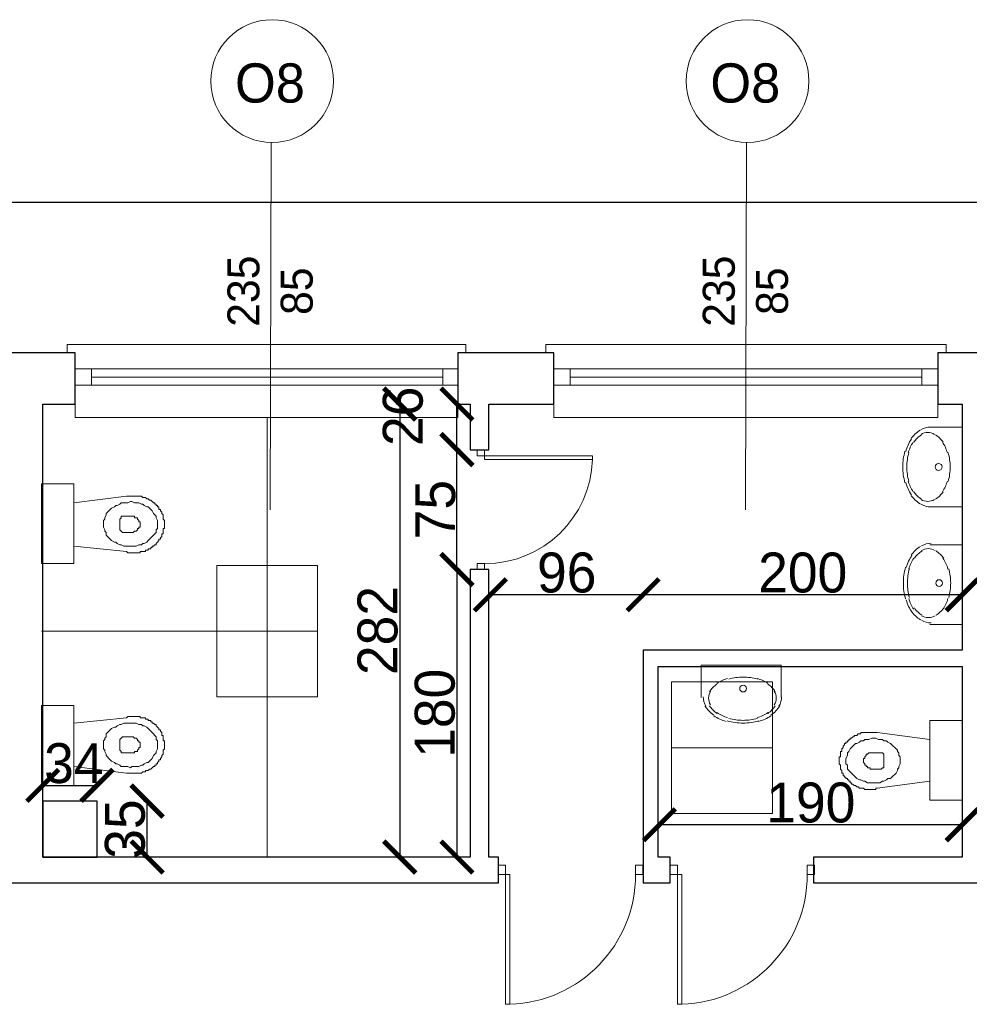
# Model space of a CAD drawing. Header units: centimetres. Extents: x -17621 to 77377, y -18613 to 66.
# Tile 158 of 173: x 50342 to 50936, y -16142 to -15525. Entities that reach past the tile are written whole.
import ezdxf

# ---------------------------------------------------------------- set-up
doc = ezdxf.new("R2010")
doc.units = ezdxf.units.CM
doc.layers.add('0-wymiarowanie rys.CAD', color=5, linetype='Continuous', lineweight=0, true_color=0x0000ff)
for name, color, linetype, lineweight in [('a_drzwi i okna', 2, 'Continuous', 0), ('a_inwentaryzacja', 141, 'Continuous', 0), ('a_wymiarowanie', 211, 'Continuous', 0), ('drzwi', 2, 'Continuous', 0), ('pomieszczenia', 191, 'Continuous', 5)]:
    doc.layers.add(name, color=color, linetype=linetype, lineweight=lineweight)
for name, color, linetype in [('PDF4_A220 ŚCIANY WEWNĘTRZNE', 7, 'Continuous'), ('PDF4_A310 STOLARKA ZEWNĘTRZNA', 7, 'Continuous'), ('PDF4_A720 MEBLE', 7, 'Continuous'), ('PDF4_WIDOKOWA', 7, 'Continuous')]:
    doc.layers.add(name, color=color, linetype=linetype)
doc.styles.add('PDF Century Gothic', font='GOTHIC.TTF')
doc.dimstyles.new('ISO-25', dxfattribs={"dimtxt": 25, "dimasz": 20, "dimexe": 0.6, "dimexo": 0.375, "dimtad": 1, "dimdec": 0, "dimtxsty": 'PDF Century Gothic', "dimblk": 'ARCHTICK', "dimcen": 2.5, "dimadec": 1, "dimazin": 0, "dimtfac": 1, "dimtdec": 0, "dimtmove": 0, "dimatfit": 3, "dimldrblk": 'ARCHTICK', "dimfxl": 2, "dimfxlon": 1, "dimarcsym": 0})

# ---------------------------------------------------------------- blocks, each defined once
blk = doc.blocks.new('_ArchTick')
at = {"color": 0, "linetype": 'ByBlock', "const_width": 0.15}
blk.add_lwpolyline([(-0.5, -0.5), (0.5, 0.5)], dxfattribs=at)
blk = doc.blocks.new('*D39')
at = {"layer": 'a_wymiarowanie', "color": 0, "lineweight": -2, "transparency": 16777216}
for p, q in [((50617.46, -15794.5), (50614.86, -15794.5)), ((50615.46, -15869.65), (50615.46, -15794.5)), ((50617.46, -15869.65), (50614.86, -15869.65))]:
    blk.add_line(p, q, dxfattribs=at)
at = {"layer": 'Defpoints', "color": 0, "transparency": 16777216}
for p in [(50615.46, -15794.5), (50624.5, -15794.5), (50624.5, -15869.65)]:
    blk.add_point(p, dxfattribs=at)
at = {"layer": 'a_wymiarowanie', "color": 0, "lineweight": -2, "transparency": 16777216, "xscale": 20, "yscale": 20, "zscale": 20}
for p, rotation in [((50615.46, -15794.5), 90), ((50615.46, -15869.65), 270)]:
    blk.add_blockref('_ArchTick', p, dxfattribs=dict(at, rotation=rotation))
at = {"layer": 'a_wymiarowanie', "color": 0, "lineweight": 0, "transparency": 16777216, "insert": (50602.02, -15832.08), "char_height": 25, "attachment_point": 5, "rotation": 90, "style": 'PDF Century Gothic'}
blk.add_mtext('75', dxfattribs=at)
blk = doc.blocks.new('*D40')
at = {"layer": 'a_wymiarowanie', "color": 0, "lineweight": -2, "transparency": 16777216}
for p, q in [((50617.46, -15766.02), (50614.86, -15766.02)), ((50615.46, -15794.5), (50615.46, -15766.02)), ((50617.46, -15794.5), (50614.86, -15794.5))]:
    blk.add_line(p, q, dxfattribs=at)
at = {"layer": 'Defpoints', "color": 0, "transparency": 16777216}
for p in [(50615.46, -15766.02), (50624.5, -15766.02), (50624.5, -15794.5)]:
    blk.add_point(p, dxfattribs=at)
at = {"layer": 'a_wymiarowanie', "color": 0, "lineweight": -2, "transparency": 16777216, "xscale": 20, "yscale": 20, "zscale": 20}
for p, rotation in [((50615.46, -15766.02), 90), ((50615.46, -15794.5), 270)]:
    blk.add_blockref('_ArchTick', p, dxfattribs=dict(at, rotation=rotation))
at = {"layer": 'a_wymiarowanie', "color": 0, "lineweight": 0, "transparency": 16777216, "insert": (50581.71, -15773.64), "char_height": 25, "attachment_point": 5, "rotation": 90, "style": 'PDF Century Gothic'}
blk.add_mtext('26', dxfattribs=at)
blk = doc.blocks.new('*D41')
at = {"layer": 'a_wymiarowanie', "color": 0, "lineweight": -2, "transparency": 16777216}
for p, q in [((50577.63, -15766.02), (50580.23, -15766.02)), ((50579.63, -15766.02), (50579.63, -16049.65)), ((50577.63, -16049.65), (50580.23, -16049.65))]:
    blk.add_line(p, q, dxfattribs=at)
at = {"layer": 'Defpoints', "color": 0, "transparency": 16777216}
for p in [(50356.11, -15766.02), (50356.11, -16049.65), (50579.63, -16049.65)]:
    blk.add_point(p, dxfattribs=at)
at = {"layer": 'a_wymiarowanie', "color": 0, "lineweight": -2, "transparency": 16777216, "xscale": 20, "yscale": 20, "zscale": 20}
for p, rotation in [((50579.63, -15766.02), 90), ((50579.63, -16049.65), 270)]:
    blk.add_blockref('_ArchTick', p, dxfattribs=dict(at, rotation=rotation))
at = {"layer": 'a_wymiarowanie', "color": 0, "lineweight": 0, "transparency": 16777216, "insert": (50565.88, -15907.84), "char_height": 25, "attachment_point": 5, "rotation": 90, "style": 'PDF Century Gothic'}
blk.add_mtext('282', dxfattribs=at)
blk = doc.blocks.new('*D42')
at = {"layer": 'a_wymiarowanie', "color": 0, "lineweight": -2, "transparency": 16777216}
for p, q in [((50742.18, -16031.44), (50742.18, -16028.84)), ((50931.84, -16029.44), (50742.18, -16029.44)), ((50931.84, -16031.44), (50931.84, -16028.84))]:
    blk.add_line(p, q, dxfattribs=at)
at = {"layer": 'Defpoints', "color": 0, "transparency": 16777216}
for p in [(50742.18, -16029.44), (50742.18, -16049.65), (50931.84, -16049.65)]:
    blk.add_point(p, dxfattribs=at)
at = {"layer": 'a_wymiarowanie', "color": 0, "lineweight": -2, "transparency": 16777216, "xscale": 20, "yscale": 20, "zscale": 20, "rotation": 180}
blk.add_blockref('_ArchTick', (50742.18, -16029.44), dxfattribs=at)
at = {"layer": 'a_wymiarowanie', "color": 0, "lineweight": -2, "transparency": 16777216, "xscale": 20, "yscale": 20, "zscale": 20}
blk.add_blockref('_ArchTick', (50931.84, -16029.44), dxfattribs=at)
at = {"layer": 'a_wymiarowanie', "color": 0, "lineweight": 0, "transparency": 16777216, "insert": (50837.01, -16015.69), "char_height": 25, "attachment_point": 5, "style": 'PDF Century Gothic'}
blk.add_mtext('190', dxfattribs=at)
blk = doc.blocks.new('*D43')
at = {"layer": 'a_wymiarowanie', "color": 0, "lineweight": -2, "transparency": 16777216}
for p, q in [((50732.02, -15887.41), (50732.02, -15884.81)), ((50931.84, -15885.41), (50732.02, -15885.41)), ((50931.84, -15887.41), (50931.84, -15884.81))]:
    blk.add_line(p, q, dxfattribs=at)
at = {"layer": 'Defpoints', "color": 0, "transparency": 16777216}
for p in [(50732.02, -15885.41), (50732.02, -15920.11), (50931.84, -15920.11)]:
    blk.add_point(p, dxfattribs=at)
at = {"layer": 'a_wymiarowanie', "color": 0, "lineweight": -2, "transparency": 16777216, "xscale": 20, "yscale": 20, "zscale": 20, "rotation": 180}
blk.add_blockref('_ArchTick', (50732.02, -15885.41), dxfattribs=at)
at = {"layer": 'a_wymiarowanie', "color": 0, "lineweight": -2, "transparency": 16777216, "xscale": 20, "yscale": 20, "zscale": 20}
blk.add_blockref('_ArchTick', (50931.84, -15885.41), dxfattribs=at)
at = {"layer": 'a_wymiarowanie', "color": 0, "lineweight": 0, "transparency": 16777216, "insert": (50831.93, -15871.66), "char_height": 25, "attachment_point": 5, "style": 'PDF Century Gothic'}
blk.add_mtext('200', dxfattribs=at)
blk = doc.blocks.new('*D44')
at = {"layer": 'a_wymiarowanie', "color": 0, "lineweight": -2, "transparency": 16777216}
for p, q in [((50636.35, -15885.41), (50636.35, -15884.81)), ((50732.02, -15885.41), (50636.35, -15885.41)), ((50732.02, -15887.41), (50732.02, -15884.81))]:
    blk.add_line(p, q, dxfattribs=at)
at = {"layer": 'Defpoints', "color": 0, "transparency": 16777216}
for p in [(50636.35, -15885.41), (50636.35, -15885.41), (50732.02, -15920.11)]:
    blk.add_point(p, dxfattribs=at)
at = {"layer": 'a_wymiarowanie', "color": 0, "lineweight": -2, "transparency": 16777216, "xscale": 20, "yscale": 20, "zscale": 20, "rotation": 180}
blk.add_blockref('_ArchTick', (50636.35, -15885.41), dxfattribs=at)
at = {"layer": 'a_wymiarowanie', "color": 0, "lineweight": -2, "transparency": 16777216, "xscale": 20, "yscale": 20, "zscale": 20}
blk.add_blockref('_ArchTick', (50732.02, -15885.41), dxfattribs=at)
at = {"layer": 'a_wymiarowanie', "color": 0, "lineweight": 0, "transparency": 16777216, "insert": (50684.19, -15871.66), "char_height": 25, "attachment_point": 5, "style": 'PDF Century Gothic'}
blk.add_mtext('96', dxfattribs=at)
blk = doc.blocks.new('*D312')
at = {"layer": 'a_wymiarowanie', "color": 0, "lineweight": -2, "transparency": 16777216}
for p, q in [((50615.46, -15869.65), (50616.06, -15869.65)), ((50615.46, -15869.65), (50615.46, -16049.65)), ((50615.46, -16049.65), (50616.06, -16049.65))]:
    blk.add_line(p, q, dxfattribs=at)
at = {"layer": 'Defpoints', "color": 0, "transparency": 16777216}
for p in [(50615.46, -15869.65), (50615.46, -16049.65), (50615.46, -16049.65)]:
    blk.add_point(p, dxfattribs=at)
at = {"layer": 'a_wymiarowanie', "color": 0, "lineweight": -2, "transparency": 16777216, "xscale": 20, "yscale": 20, "zscale": 20}
for p, rotation in [((50615.46, -15869.65), 90), ((50615.46, -16049.65), 270)]:
    blk.add_blockref('_ArchTick', p, dxfattribs=dict(at, rotation=rotation))
at = {"layer": 'a_wymiarowanie', "color": 0, "lineweight": 0, "transparency": 16777216, "insert": (50601.71, -15959.65), "char_height": 25, "attachment_point": 5, "rotation": 90, "style": 'PDF Century Gothic'}
blk.add_mtext('180', dxfattribs=at)
blk = doc.blocks.new('*D313')
at = {"layer": 'a_wymiarowanie', "color": 0, "lineweight": -2, "transparency": 16777216}
for p, q in [((50356.11, -16006.78), (50356.11, -16004.18)), ((50356.11, -16004.78), (50390.11, -16004.78)), ((50390.11, -16006.78), (50390.11, -16004.18))]:
    blk.add_line(p, q, dxfattribs=at)
at = {"layer": 'Defpoints', "color": 0, "transparency": 16777216}
for p in [(50390.11, -16004.78), (50356.11, -16014.65), (50390.11, -16014.65)]:
    blk.add_point(p, dxfattribs=at)
at = {"layer": 'a_wymiarowanie', "color": 0, "lineweight": -2, "transparency": 16777216, "xscale": 20, "yscale": 20, "zscale": 20, "rotation": 180}
blk.add_blockref('_ArchTick', (50356.11, -16004.78), dxfattribs=at)
at = {"layer": 'a_wymiarowanie', "color": 0, "lineweight": -2, "transparency": 16777216, "xscale": 20, "yscale": 20, "zscale": 20}
blk.add_blockref('_ArchTick', (50390.11, -16004.78), dxfattribs=at)
at = {"layer": 'a_wymiarowanie', "color": 0, "lineweight": 0, "transparency": 16777216, "insert": (50375.58, -15991.03), "char_height": 25, "attachment_point": 5, "style": 'PDF Century Gothic'}
blk.add_mtext('34', dxfattribs=at)
blk = doc.blocks.new('*D314')
at = {"layer": 'a_wymiarowanie', "color": 0, "lineweight": -2, "transparency": 16777216}
for p, q in [((50419.47, -16014.65), (50422.07, -16014.65)), ((50421.47, -16049.65), (50421.47, -16014.65)), ((50419.47, -16049.65), (50422.07, -16049.65))]:
    blk.add_line(p, q, dxfattribs=at)
at = {"layer": 'Defpoints', "color": 0, "transparency": 16777216}
for p in [(50390.11, -16014.65), (50421.47, -16014.65), (50390.11, -16049.65)]:
    blk.add_point(p, dxfattribs=at)
at = {"layer": 'a_wymiarowanie', "color": 0, "lineweight": -2, "transparency": 16777216, "xscale": 20, "yscale": 20, "zscale": 20}
for p, rotation in [((50421.47, -16014.65), 90), ((50421.47, -16049.65), 270)]:
    blk.add_blockref('_ArchTick', p, dxfattribs=dict(at, rotation=rotation))
at = {"layer": 'a_wymiarowanie', "color": 0, "lineweight": 0, "transparency": 16777216, "insert": (50407.72, -16032.15), "char_height": 25, "attachment_point": 5, "rotation": 90, "style": 'PDF Century Gothic'}
blk.add_mtext('35', dxfattribs=at)
blk = doc.blocks.new('*D1111')
at = {"layer": '0-wymiarowanie rys.CAD', "color": 0, "linetype": 'Continuous', "lineweight": -2, "transparency": 16777216}
for p, q in [((47621.39, -15641.7), (47621.39, -15639.1)), ((52464.29, -15639.7), (47621.39, -15639.7)), ((52464.29, -15641.7), (52464.29, -15639.1))]:
    blk.add_line(p, q, dxfattribs=at)
at = {"layer": 'Defpoints', "color": 0, "linetype": 'Continuous', "transparency": 16777216}
for p in [(47621.39, -15639.7), (47621.39, -15733.85), (52464.29, -15733.85)]:
    blk.add_point(p, dxfattribs=at)
at = {"layer": '0-wymiarowanie rys.CAD', "color": 0, "linetype": 'Continuous', "lineweight": -2, "transparency": 16777216, "xscale": 20, "yscale": 20, "zscale": 20, "rotation": 180}
blk.add_blockref('_ArchTick', (47621.39, -15639.7), dxfattribs=at)
at = {"layer": '0-wymiarowanie rys.CAD', "color": 0, "linetype": 'Continuous', "lineweight": -2, "transparency": 16777216, "xscale": 20, "yscale": 20, "zscale": 20}
blk.add_blockref('_ArchTick', (52464.29, -15639.7), dxfattribs=at)
at = {"layer": '0-wymiarowanie rys.CAD', "color": 0, "linetype": 'Continuous', "transparency": 16777216, "insert": (50042.84, -15625.95), "char_height": 25, "attachment_point": 5, "style": 'PDF Century Gothic'}
blk.add_mtext('4843', dxfattribs=at)

msp = doc.modelspace()

# ---------------------------------------------------------------- linework, layer by layer
at = {"layer": 'a_drzwi i okna'}
for p, q in [((50499.09, -15602.16), (50498.51, -15832.33)), ((50796.69, -15602.16), (50796.11, -15832.33))]:
    msp.add_line(p, q, dxfattribs=at)
for centre in [(50499.79, -15563.73), (50797.39, -15563.73)]:
    msp.add_circle(centre, 38.43, dxfattribs=at)
at = {"layer": 'a_inwentaryzacja', "lineweight": 25}
for points in [[(50641.43, -16049.65), (50635.5, -16049.65), (50635.5, -15869.65), (50623.65, -15869.65), (50623.65, -16049.65), (50356.11, -16049.65), (50356.11, -15766.02), (50376.43, -15766.02), (50376.43, -15733.85), (50316.31, -15733.85), (50316.31, -15766.02), (50329.01, -15766.02), (50329.01, -16049.65), (49953.1, -16049.65), (49953.1, -16065.74), (50641.43, -16065.74)], [(50635.5, -15794.61), (50635.5, -15766.02), (50676.14, -15766.02), (50676.14, -15733.85), (50616.03, -15733.85), (50616.03, -15766.02), (50623.65, -15766.02), (50623.65, -15794.61)], [(50356.11, -16049.65), (50390.11, -16049.65), (50390.11, -16014.65), (50356.11, -16014.65)]]:
    msp.add_lwpolyline(points, close=True, dxfattribs=at)
msp.add_lwpolyline([(50976.71, -15733.85), (50916.6, -15733.85), (50916.6, -15766.02), (50931.84, -15766.02), (50931.84, -15920.11), (50732.02, -15920.11), (50732.02, -16049.65), (50732.02, -16065.74), (50748.96, -16065.74), (50748.96, -16049.65), (50741.34, -16049.65), (50741.34, -15930.27), (50931.84, -15930.27), (50931.84, -16049.65), (50838.7, -16049.65), (50838.7, -16065.74), (51052.06, -16065.74)], dxfattribs=at)
at = {"layer": 'drzwi'}
for points in [[(50632.8, -15798.37), (50632.8, -15794.61), (50628.04, -15794.61), (50628.04, -15798.37), (50632.8, -15798.37), (50632.8, -15800.62), (50700.3, -15800.62), (50700.34, -15798.37), (50632.8, -15798.37)], [(50645.95, -16060.56), (50641.43, -16060.56), (50641.43, -16054.83), (50645.95, -16054.83), (50645.95, -16060.56), (50648.66, -16060.56), (50648.66, -16141.84), (50645.95, -16141.88), (50645.95, -16060.56)], [(50753.48, -16060.56), (50748.96, -16060.56), (50748.96, -16054.83), (50753.48, -16054.83), (50753.48, -16060.56), (50756.19, -16060.56), (50756.19, -16141.84), (50753.48, -16141.88), (50753.48, -16060.56)]]:
    msp.add_lwpolyline(points, dxfattribs=at)
for points in [[(50632.8, -15865.9), (50632.8, -15869.65), (50628.04, -15869.65), (50628.04, -15865.9)], [(50727.27, -16060.56), (50731.79, -16060.56), (50731.79, -16054.83), (50727.27, -16054.83)], [(50834.8, -16060.56), (50839.31, -16060.56), (50839.31, -16054.83), (50834.8, -16054.83)]]:
    msp.add_lwpolyline(points, close=True, dxfattribs=at)
for centre, radius, start, end in [((50632.93, -15798.46), 67.45, 269.89445, 358.1637), ((50646.06, -16060.71), 81.21, 271.8363, 0.10555), ((50753.58, -16060.71), 81.21, 271.8363, 0.10555)]:
    msp.add_arc(centre, radius, start, end, dxfattribs=at)
at = {"layer": 'PDF4_A220 ŚCIANY WEWNĘTRZNE', "lineweight": 25}
msp.add_lwpolyline([(50931.84, -15930.27), (50931.84, -16049.65), (50838.7, -16049.65)], dxfattribs=at)
at = {"layer": 'PDF4_A310 STOLARKA ZEWNĘTRZNA', "lineweight": 5}
for points in [[(50616.03, -15774.49), (50616.03, -15733.85), (50621.11, -15733.85), (50621.11, -15728.77), (50376.43, -15728.77), (50371.35, -15728.77), (50371.35, -15733.85), (50376.43, -15733.85), (50376.43, -15774.49)], [(50916.6, -15774.49), (50916.6, -15733.85), (50921.68, -15733.85), (50921.68, -15728.77), (50676.14, -15728.77), (50671.06, -15728.77), (50671.06, -15733.85), (50676.14, -15733.85), (50676.14, -15774.49)], [(50616.03, -15754.17), (50606.72, -15754.17), (50386.59, -15754.17), (50376.43, -15754.17), (50376.43, -15744.01), (50386.59, -15744.01), (50606.72, -15744.01), (50616.03, -15744.01)], [(50916.6, -15754.17), (50906.44, -15754.17), (50686.3, -15754.17), (50676.14, -15754.17), (50676.14, -15744.01), (50686.3, -15744.01), (50906.44, -15744.01), (50916.6, -15744.01)]]:
    msp.add_lwpolyline(points, close=True, dxfattribs=at)
for points in [[(50386.59, -15744.01), (50386.59, -15754.17)], [(50606.72, -15744.01), (50606.72, -15754.17)], [(50686.3, -15744.01), (50686.3, -15754.17)], [(50906.44, -15744.01), (50906.44, -15754.17)], [(50606.72, -15749.09), (50386.59, -15749.09)], [(50906.44, -15749.09), (50686.3, -15749.09)]]:
    msp.add_lwpolyline(points, dxfattribs=at)
at = {"layer": 'PDF4_A720 MEBLE', "lineweight": 0}
for points in [[(50914.45, -15784.99, 0.138476), (50910.25, -15783.8, 0.138476), (50906.04, -15784.99)], [(50895.94, -15795.47, 0.068273), (50894.58, -15805.39, 0.068273), (50895.94, -15815.31)], [(50898.36, -15796.39, 0.068238), (50897.12, -15805.39, 0.068238), (50898.36, -15814.4)], [(50922.98, -15814.4, 0.06826), (50924.22, -15805.39, 0.068238), (50922.98, -15796.39)], [(50906.04, -15825.79, 0.138476), (50910.25, -15826.98, 0.138476), (50914.45, -15825.79)], [(50914.79, -15857.72, 0.138479), (50910.59, -15856.53, 0.138478), (50906.38, -15857.72)], [(50896.29, -15868.21, 0.068248), (50894.93, -15878.12, 0.068273), (50896.29, -15888.04)], [(50898.7, -15869.12, 0.068248), (50897.47, -15878.12, 0.068272), (50898.7, -15887.13)], [(50923.32, -15887.13, 0.068272), (50924.56, -15878.12, 0.068272), (50923.32, -15869.12)], [(50906.38, -15898.53, 0.138478), (50910.59, -15899.71, 0.138478), (50914.79, -15898.53)], [(50803.6, -15938.21, 0.068272), (50794.59, -15936.97, 0.068272), (50785.58, -15938.21)], [(50774.19, -15945.89, 0.138479), (50773, -15950.09, 0.138478), (50774.19, -15954.3)], [(50814.15, -15954.3, 0.138478), (50815.33, -15950.09, 0.138478), (50814.15, -15945.89)], [(50785.59, -15962.83, 0.068248), (50794.59, -15964.06, 0.068272), (50803.6, -15962.83)], [(50784.68, -15964.4, 0.068248), (50794.59, -15965.75, 0.068273), (50804.51, -15964.39)]]:
    msp.add_lwpolyline(points, format="xyb", dxfattribs=at)
for points in [[(50911.52, -15830.37), (50931.84, -15830.37), (50931.84, -15780.42), (50911.52, -15780.42)], [(50911.52, -15854.08), (50931.84, -15854.08), (50931.84, -15904.03), (50911.52, -15904.03)], [(50768.43, -15949.75), (50768.43, -15929.43), (50818.38, -15929.43), (50818.38, -15949.75)]]:
    msp.add_lwpolyline(points, dxfattribs=at)
for points in [[(50375.58, -15865.93), (50375.58, -15815.98), (50355.26, -15815.98), (50355.26, -15865.93)], [(50375.58, -15827.83), (50408.6, -15823.6), (50409.45, -15823.6), (50410.29, -15823.6), (50411.14, -15823.6), (50411.99, -15823.6), (50412.83, -15823.6), (50413.68, -15823.6), (50414.53, -15823.6), (50415.37, -15823.6), (50416.22, -15823.6), (50417.07, -15823.6), (50417.91, -15823.6), (50418.76, -15824.44), (50419.61, -15824.44), (50420.45, -15824.44), (50421.3, -15825.29), (50422.15, -15825.29), (50422.99, -15826.14), (50423.84, -15826.14), (50424.69, -15826.98), (50425.53, -15827.83), (50426.38, -15827.83), (50426.38, -15828.68), (50427.23, -15828.68), (50427.23, -15829.52), (50428.07, -15829.52), (50428.07, -15830.37), (50428.92, -15830.37), (50428.92, -15831.22), (50428.92, -15832.06), (50429.77, -15832.06), (50429.77, -15832.91), (50430.61, -15833.76), (50430.61, -15834.6), (50431.46, -15835.45), (50431.46, -15836.3), (50431.46, -15837.14), (50431.46, -15837.99), (50432.31, -15838.84), (50432.31, -15839.68), (50432.31, -15840.53), (50432.31, -15841.38), (50432.31, -15842.22), (50432.31, -15843.07), (50432.31, -15843.92), (50431.46, -15843.92), (50431.46, -15844.76), (50431.46, -15845.61), (50431.46, -15846.46), (50431.46, -15847.3), (50430.61, -15847.3), (50430.61, -15848.15), (50430.61, -15849), (50429.77, -15849.84), (50429.77, -15850.69), (50428.92, -15850.69), (50428.92, -15851.54), (50428.07, -15852.38), (50427.23, -15853.23), (50427.23, -15854.08), (50426.38, -15854.08), (50425.53, -15854.92), (50424.69, -15854.92), (50424.69, -15855.77), (50423.84, -15855.77), (50423.84, -15856.62), (50422.99, -15856.62), (50422.15, -15856.62), (50422.15, -15857.46), (50421.3, -15857.46), (50420.45, -15857.46), (50420.45, -15858.31), (50419.61, -15858.31), (50418.76, -15858.31), (50417.91, -15858.31), (50417.07, -15858.31), (50417.07, -15859.16), (50416.22, -15859.16), (50415.37, -15859.16), (50414.53, -15859.16), (50413.68, -15859.16), (50412.83, -15859.16), (50411.99, -15859.16), (50411.14, -15859.16), (50410.29, -15859.16), (50409.45, -15859.16), (50408.6, -15858.31), (50375.58, -15854.92)], [(50394.21, -15841.38), (50394.21, -15842.22), (50394.21, -15843.07), (50395.05, -15844.76), (50395.05, -15845.61), (50395.9, -15846.46), (50395.9, -15848.15), (50396.75, -15849), (50397.59, -15849.84), (50398.44, -15850.69), (50399.29, -15851.54), (50400.98, -15852.38), (50401.83, -15852.38), (50402.67, -15853.23), (50404.37, -15854.08), (50405.21, -15854.08), (50406.91, -15854.92), (50407.75, -15854.92), (50409.45, -15854.92), (50411.14, -15854.92), (50411.99, -15854.92), (50413.68, -15854.92), (50414.53, -15854.92), (50416.22, -15854.08), (50417.91, -15854.08), (50418.76, -15853.23), (50419.61, -15853.23), (50421.3, -15852.38), (50422.15, -15851.54), (50422.99, -15850.69), (50423.84, -15849.84), (50424.69, -15849), (50425.53, -15848.15), (50426.38, -15847.3), (50427.23, -15846.46), (50427.23, -15844.76), (50428.07, -15843.92), (50428.07, -15843.07), (50428.07, -15841.38), (50428.07, -15840.53), (50428.07, -15839.68), (50428.07, -15838.84), (50427.23, -15837.14), (50427.23, -15836.3), (50426.38, -15835.45), (50425.53, -15834.6), (50424.69, -15832.91), (50423.84, -15832.06), (50422.99, -15831.22), (50422.15, -15830.37), (50421.3, -15830.37), (50419.61, -15829.52), (50418.76, -15828.68), (50417.91, -15828.68), (50416.22, -15827.83), (50414.53, -15827.83), (50413.68, -15827.83), (50411.99, -15826.98), (50411.14, -15826.98), (50409.45, -15827.83), (50407.75, -15827.83), (50406.91, -15827.83), (50405.21, -15827.83), (50404.37, -15828.68), (50402.67, -15829.52), (50401.83, -15829.52), (50400.98, -15830.37), (50399.29, -15831.22), (50398.44, -15832.06), (50397.59, -15832.91), (50396.75, -15833.76), (50395.9, -15834.6), (50395.9, -15835.45), (50395.05, -15837.14), (50395.05, -15837.99), (50394.21, -15838.84), (50394.21, -15840.53)], [(50404.37, -15841.38), (50404.37, -15843.92), (50404.37, -15844.76), (50405.21, -15845.61), (50406.06, -15846.46), (50406.91, -15846.46), (50411.99, -15846.46), (50412.83, -15846.46), (50413.68, -15845.61), (50414.53, -15845.61), (50415.37, -15844.76), (50415.37, -15843.92), (50416.22, -15843.92), (50416.22, -15843.07), (50417.07, -15843.07), (50417.07, -15842.22), (50417.07, -15841.38), (50417.07, -15840.53), (50417.07, -15839.68), (50416.22, -15839.68), (50416.22, -15838.84), (50415.37, -15837.99), (50415.37, -15837.14), (50414.53, -15837.14), (50413.68, -15837.14), (50413.68, -15836.3), (50412.83, -15836.3), (50411.99, -15836.3), (50406.91, -15836.3), (50406.06, -15836.3), (50405.21, -15836.3), (50405.21, -15837.14), (50404.37, -15837.99)], [(50375.58, -15954.83), (50375.58, -16004.78), (50355.26, -16004.78), (50355.26, -15954.83)], [(50375.58, -15992.93), (50408.6, -15997.16), (50409.45, -15997.16), (50410.29, -15997.16), (50411.14, -15997.16), (50411.99, -15997.16), (50412.83, -15997.16), (50413.68, -15997.16), (50414.53, -15997.16), (50415.37, -15997.16), (50416.22, -15997.16), (50417.07, -15997.16), (50417.91, -15997.16), (50418.76, -15996.31), (50419.61, -15996.31), (50420.45, -15996.31), (50420.45, -15995.47), (50421.3, -15995.47), (50422.15, -15995.47), (50422.99, -15994.62), (50423.84, -15994.62), (50424.69, -15993.77), (50425.53, -15992.93), (50426.38, -15992.93), (50426.38, -15992.08), (50427.23, -15992.08), (50427.23, -15991.23), (50428.07, -15991.23), (50428.07, -15990.39), (50428.92, -15989.54), (50428.92, -15988.69), (50429.77, -15988.69), (50429.77, -15987.85), (50430.61, -15987), (50430.61, -15986.15), (50431.46, -15985.31), (50431.46, -15984.46), (50431.46, -15983.61), (50431.46, -15982.77), (50432.31, -15981.92), (50432.31, -15981.07), (50432.31, -15980.23), (50432.31, -15979.38), (50432.31, -15978.53), (50432.31, -15977.69), (50432.31, -15976.84), (50431.46, -15976.84), (50431.46, -15975.99), (50431.46, -15975.15), (50431.46, -15974.3), (50431.46, -15973.45), (50430.61, -15973.45), (50430.61, -15972.61), (50430.61, -15971.76), (50429.77, -15970.91), (50429.77, -15970.07), (50428.92, -15970.07), (50428.92, -15969.22), (50428.07, -15968.37), (50427.23, -15967.53), (50427.23, -15966.68), (50426.38, -15966.68), (50425.53, -15965.83), (50424.69, -15965.83), (50424.69, -15964.99), (50423.84, -15964.99), (50423.84, -15964.14), (50422.99, -15964.14), (50422.15, -15964.14), (50422.15, -15963.29), (50421.3, -15963.29), (50420.45, -15963.29), (50420.45, -15962.45), (50419.61, -15962.45), (50418.76, -15962.45), (50417.91, -15962.45), (50417.07, -15962.45), (50417.07, -15961.6), (50416.22, -15961.6), (50415.37, -15961.6), (50414.53, -15961.6), (50413.68, -15961.6), (50412.83, -15961.6), (50411.99, -15961.6), (50411.14, -15961.6), (50410.29, -15961.6), (50409.45, -15961.6), (50408.6, -15962.45), (50375.58, -15965.83)], [(50394.21, -15979.38), (50394.21, -15978.53), (50394.21, -15976.84), (50395.05, -15975.99), (50395.05, -15975.15), (50395.9, -15974.3), (50395.9, -15972.61), (50396.75, -15971.76), (50397.59, -15970.91), (50398.44, -15970.07), (50399.29, -15969.22), (50400.98, -15968.37), (50401.83, -15968.37), (50402.67, -15967.53), (50404.37, -15966.68), (50405.21, -15966.68), (50406.91, -15965.83), (50407.75, -15965.83), (50409.45, -15965.83), (50411.14, -15965.83), (50411.99, -15965.83), (50413.68, -15965.83), (50414.53, -15965.83), (50416.22, -15966.68), (50417.91, -15966.68), (50418.76, -15967.53), (50419.61, -15967.53), (50421.3, -15968.37), (50422.15, -15969.22), (50422.99, -15970.07), (50423.84, -15970.91), (50424.69, -15971.76), (50425.53, -15972.61), (50426.38, -15973.45), (50427.23, -15974.3), (50427.23, -15975.99), (50428.07, -15976.84), (50428.07, -15977.69), (50428.07, -15978.53), (50428.07, -15980.23), (50428.07, -15981.07), (50428.07, -15981.92), (50427.23, -15983.61), (50427.23, -15984.46), (50426.38, -15985.31), (50425.53, -15986.15), (50424.69, -15987.85), (50423.84, -15988.69), (50422.99, -15989.54), (50422.15, -15990.39), (50421.3, -15990.39), (50419.61, -15991.23), (50418.76, -15992.08), (50417.91, -15992.08), (50416.22, -15992.93), (50414.53, -15992.93), (50413.68, -15992.93), (50411.99, -15992.93), (50411.14, -15993.77), (50409.45, -15992.93), (50407.75, -15992.93), (50406.91, -15992.93), (50405.21, -15992.93), (50404.37, -15992.08), (50402.67, -15991.23), (50401.83, -15991.23), (50400.98, -15990.39), (50399.29, -15989.54), (50398.44, -15988.69), (50397.59, -15987.85), (50396.75, -15987), (50395.9, -15986.15), (50395.9, -15985.31), (50395.05, -15983.61), (50395.05, -15982.77), (50394.21, -15981.92), (50394.21, -15980.23)], [(50911.52, -15964.14), (50911.52, -16014.09), (50931.84, -16014.09), (50931.84, -15964.14)], [(50404.37, -15979.38), (50404.37, -15976.84), (50404.37, -15975.99), (50405.21, -15975.15), (50406.06, -15974.3), (50406.91, -15974.3), (50411.99, -15974.3), (50412.83, -15974.3), (50413.68, -15975.15), (50414.53, -15975.15), (50415.37, -15975.99), (50415.37, -15976.84), (50416.22, -15976.84), (50416.22, -15977.69), (50417.07, -15977.69), (50417.07, -15978.53), (50417.07, -15979.38), (50417.07, -15980.23), (50417.07, -15981.07), (50416.22, -15981.07), (50416.22, -15981.92), (50415.37, -15982.77), (50415.37, -15983.61), (50414.53, -15983.61), (50413.68, -15983.61), (50413.68, -15984.46), (50412.83, -15984.46), (50411.99, -15984.46), (50406.91, -15984.46), (50406.06, -15984.46), (50405.21, -15984.46), (50405.21, -15983.61), (50404.37, -15982.77)], [(50911.52, -16002.24), (50878.5, -16006.47), (50877.65, -16006.47), (50877.65, -16007.32), (50876.8, -16007.32), (50875.96, -16007.32), (50875.11, -16007.32), (50874.26, -16007.32), (50873.42, -16007.32), (50872.57, -16007.32), (50871.72, -16007.32), (50870.88, -16007.32), (50870.03, -16006.47), (50869.18, -16006.47), (50868.34, -16006.47), (50867.49, -16006.47), (50866.64, -16005.63), (50865.8, -16005.63), (50864.95, -16004.78), (50864.1, -16004.78), (50863.26, -16003.93), (50862.41, -16003.93), (50862.41, -16003.09), (50861.56, -16003.09), (50861.56, -16002.24), (50860.72, -16002.24), (50860.72, -16001.39), (50859.87, -16001.39), (50859.87, -16000.55), (50859.02, -16000.55), (50859.02, -15999.7), (50858.18, -15999.7), (50858.18, -15998.85), (50857.33, -15998.85), (50857.33, -15998.01), (50857.33, -15997.16), (50856.48, -15997.16), (50856.48, -15996.31), (50856.48, -15995.47), (50855.64, -15994.62), (50855.64, -15993.77), (50855.64, -15992.93), (50855.64, -15992.08), (50854.79, -15991.23), (50854.79, -15990.39), (50854.79, -15989.54), (50854.79, -15988.69), (50854.79, -15987.85), (50854.79, -15987), (50855.64, -15987), (50855.64, -15986.15), (50855.64, -15985.31), (50855.64, -15984.46), (50855.64, -15983.61), (50856.48, -15983.61), (50856.48, -15982.77), (50856.48, -15981.92), (50857.33, -15981.07), (50857.33, -15980.23), (50858.18, -15979.38), (50858.18, -15978.53), (50859.02, -15978.53), (50859.02, -15977.69), (50859.87, -15977.69), (50859.87, -15976.84), (50860.72, -15976.84), (50860.72, -15975.99), (50861.56, -15975.99), (50861.56, -15975.15), (50862.41, -15975.15), (50863.26, -15974.3), (50864.1, -15974.3), (50864.1, -15973.45), (50864.95, -15973.45), (50865.8, -15973.45), (50866.64, -15972.61), (50867.49, -15972.61), (50868.34, -15972.61), (50868.34, -15971.76), (50869.18, -15971.76), (50870.03, -15971.76), (50870.88, -15971.76), (50871.72, -15971.76), (50872.57, -15971.76), (50873.42, -15971.76), (50874.26, -15971.76), (50875.11, -15971.76), (50875.96, -15971.76), (50876.8, -15971.76), (50877.65, -15971.76), (50878.5, -15971.76), (50911.52, -15975.99)], [(50892.89, -15989.54), (50892.89, -15987.85), (50892.89, -15987), (50892.04, -15986.15), (50892.04, -15984.46), (50891.2, -15983.61), (50891.2, -15982.77), (50890.35, -15981.92), (50889.5, -15981.07), (50888.66, -15980.23), (50887.81, -15979.38), (50886.96, -15978.53), (50885.27, -15977.69), (50884.42, -15976.84), (50882.73, -15976.84), (50881.88, -15975.99), (50880.19, -15975.99), (50879.34, -15975.99), (50877.65, -15975.15), (50875.96, -15975.15), (50875.11, -15975.15), (50873.42, -15975.99), (50872.57, -15975.99), (50870.88, -15975.99), (50870.03, -15976.84), (50868.34, -15976.84), (50867.49, -15977.69), (50865.8, -15978.53), (50864.95, -15978.53), (50864.1, -15979.38), (50863.26, -15980.23), (50862.41, -15981.07), (50861.56, -15981.92), (50860.72, -15983.61), (50859.87, -15984.46), (50859.87, -15985.31), (50859.87, -15986.15), (50859.02, -15987.85), (50859.02, -15988.69), (50859.02, -15989.54), (50859.02, -15991.23), (50859.87, -15992.08), (50859.87, -15992.93), (50859.87, -15994.62), (50860.72, -15995.47), (50861.56, -15996.31), (50862.41, -15997.16), (50863.26, -15998.01), (50864.1, -15998.85), (50864.95, -15999.7), (50865.8, -16000.55), (50867.49, -16001.39), (50868.34, -16001.39), (50870.03, -16002.24), (50870.88, -16002.24), (50872.57, -16003.09), (50873.42, -16003.09), (50875.11, -16003.09), (50876.8, -16003.09), (50877.65, -16003.09), (50879.34, -16003.09), (50880.19, -16003.09), (50881.88, -16002.24), (50882.73, -16002.24), (50884.42, -16001.39), (50885.27, -16000.55), (50886.96, -16000.55), (50887.81, -15999.7), (50888.66, -15998.85), (50889.5, -15998.01), (50890.35, -15997.16), (50891.2, -15995.47), (50891.2, -15994.62), (50892.04, -15993.77), (50892.04, -15992.93), (50892.89, -15991.23), (50892.89, -15990.39)], [(50882.73, -15988.69), (50882.73, -15986.15), (50882.73, -15985.31), (50881.88, -15984.46), (50881.04, -15984.46), (50880.19, -15984.46), (50875.11, -15984.46), (50874.26, -15984.46), (50873.42, -15984.46), (50872.57, -15985.31), (50871.72, -15985.31), (50871.72, -15986.15), (50870.88, -15987), (50870.88, -15987.85), (50870.03, -15987.85), (50870.03, -15988.69), (50870.03, -15989.54), (50870.03, -15990.39), (50870.88, -15991.23), (50870.88, -15992.08), (50871.72, -15992.08), (50871.72, -15992.93), (50872.57, -15992.93), (50872.57, -15993.77), (50873.42, -15993.77), (50874.26, -15993.77), (50874.26, -15994.62), (50875.11, -15994.62), (50880.19, -15994.62), (50881.04, -15994.62), (50881.88, -15993.77), (50882.73, -15993.77), (50882.73, -15992.93), (50882.73, -15992.08)]]:
    msp.add_lwpolyline(points, close=True, dxfattribs=at)
for centre in [(50917.02, -15805.39), (50917.36, -15878.12), (50794.59, -15944.17)]:
    msp.add_circle(centre, 2.12, dxfattribs=at)
for centre, radius, start, end in [((50915.33, -15798.62), 19.05, 121.53749, 145.97882), ((50911.94, -15791.84), 11.43, 90.00072, 121.53861), ((50922.08, -15802.84), 26.64, 145.9717, 164.38605), ((50920.42, -15802.86), 23.3, 145.98098, 164.36873), ((50914.48, -15798.62), 15.67, 121.53457, 145.97783), ((50906.86, -15798.62), 15.67, 34.02217, 58.46543), ((50900.08, -15802.86), 23.3, 15.63127, 34.01902), ((50922.08, -15807.94), 26.64, 195.61395, 214.0283), ((50920.42, -15807.93), 23.3, 195.63127, 214.01902), ((50900.1, -15807.94), 23.27, 325.98486, 344.39063), ((50914.48, -15812.16), 15.67, 214.02218, 238.46542), ((50906.86, -15812.16), 15.66, 301.54153, 325.98591), ((50915.33, -15812.16), 19.05, 214.02118, 238.46251), ((50911.94, -15818.94), 11.43, 238.46139, 269.99928), ((50915.67, -15871.35), 19.05, 121.54174, 145.98634), ((50914.82, -15871.35), 15.66, 121.54172, 145.9863), ((50912.28, -15864.58), 11.43, 90.0055, 121.5417), ((50907.2, -15871.35), 15.66, 34.01906, 58.46389), ((50922.44, -15875.58), 26.67, 145.98641, 164.38284), ((50920.75, -15875.58), 23.28, 145.98628, 164.38291), ((50900.43, -15875.58), 23.28, 15.62257, 34.01915), ((50922.44, -15881.51), 26.67, 195.62249, 214.01923), ((50920.75, -15881.51), 23.28, 195.62257, 214.01915), ((50900.43, -15881.51), 23.28, 325.98085, 344.37743), ((50915.67, -15884.9), 19.05, 214.01924, 238.46375), ((50914.82, -15884.9), 15.66, 214.01906, 238.46389), ((50907.2, -15884.9), 15.66, 301.53611, 325.98094), ((50912.28, -15891.67), 11.43, 238.46384, 269.99994), ((50791.2, -15960.25), 23.28, 105.62257, 124.01915), ((50797.13, -15960.25), 23.28, 55.98085, 74.37743), ((50786.97, -15954.33), 15.66, 124.01906, 148.46389), ((50801.36, -15954.33), 15.66, 31.53611, 55.98094), ((50781.04, -15949.25), 11.43, 180.0055, 211.5417), ((50807.29, -15949.25), 11.43, 328.46384, 359.99994), ((50786.97, -15945.01), 19.05, 211.54174, 235.98634), ((50786.97, -15946.71), 15.66, 211.54172, 235.9863), ((50801.36, -15946.71), 15.66, 304.01906, 328.46389), ((50801.36, -15945.01), 19.05, 304.01924, 328.46375), ((50791.2, -15939.09), 26.67, 235.98641, 254.38284), ((50791.2, -15939.93), 23.28, 235.98628, 254.38291), ((50797.13, -15939.93), 23.28, 285.62257, 304.01915), ((50797.13, -15939.09), 26.67, 285.62249, 304.01923)]:
    msp.add_arc(centre, radius, start, end, dxfattribs=at)
at = {"layer": 'PDF4_WIDOKOWA', "lineweight": 5}
for points in [[(50496.65, -16049.65), (50496.65, -15774.49)], [(50496.65, -15908.26), (50355.26, -15908.26)]]:
    msp.add_lwpolyline(points, dxfattribs=at)
at = {"layer": 'pomieszczenia'}
for p, q in [((50465.11, -15908.26), (50528.19, -15908.26)), ((50749.83, -15981.17), (50812.92, -15981.17))]:
    msp.add_line(p, q, dxfattribs=at)
for points in [[(50465.11, -15867.09), (50528.19, -15867.09), (50528.19, -15949.43), (50465.11, -15949.43)], [(50749.83, -15940), (50812.92, -15940), (50812.92, -16022.33), (50749.83, -16022.33)]]:
    msp.add_lwpolyline(points, close=True, dxfattribs=at)

# ---------------------------------------------------------------- texts
at = {"layer": 'a_drzwi i okna', "char_height": 24.547, "attachment_point": 7, "style": 'PDF Century Gothic'}
for insert in [(50476.5, -15577.55), (50774.1, -15577.55)]:
    msp.add_mtext_dynamic_manual_height_columns('O8', width=220.698, gutter_width=15.34, heights=[199.83], dxfattribs=dict(at, insert=insert))
at = {"layer": 'a_drzwi i okna', "char_height": 20, "attachment_point": 1, "rotation": 90, "style": 'PDF Century Gothic'}
for insert in [(50471.78, -15785.22), (50769.38, -15785.22)]:
    msp.add_mtext_dynamic_manual_height_columns('\\pxqc;235\\P85', width=179.8157, gutter_width=12.5, heights=[162.81], dxfattribs=dict(at, insert=insert))

# ---------------------------------------------------------------- dimensions: what is measured, and where the dimension line sits
at = {"layer": '0-wymiarowanie rys.CAD', "linetype": 'Continuous'}
dim = msp.add_linear_dim(base=(47621.39, -15639.7), p1=(52464.29, -15733.85), p2=(47621.39, -15733.85), dimstyle='ISO-25', dxfattribs=at)
dim.commit()
dim.dimension.update_dxf_attribs({"geometry": '*D1111', "text_midpoint": (50042.84, -15625.95)})
at = {"layer": 'a_wymiarowanie', "lineweight": 0}
dim = msp.add_linear_dim(base=(50579.63, -16049.65), p1=(50356.11, -15766.02), p2=(50356.11, -16049.65), angle=90, text='282', dimstyle='ISO-25', dxfattribs=at)
dim.commit()
dim.dimension.update_dxf_attribs({"geometry": '*D41', "text_midpoint": (50565.88, -15907.84)})
dim = msp.add_linear_dim(base=(50615.46, -15766.02), p1=(50624.5, -15794.5), p2=(50624.5, -15766.02), angle=90, text='26', dimstyle='ISO-25', override={"dimtmove": 1}, dxfattribs=at)
dim.commit()
dim.dimension.update_dxf_attribs({"geometry": '*D40', "text_midpoint": (50581.71, -15773.64)})
for base, p1, p2, angle, picture, middle in [((50615.46, -15794.5), (50624.5, -15869.65), (50624.5, -15794.5), 90, '*D39', (50602.02, -15832.08)), ((50636.35, -15885.41), (50732.02, -15920.11), (50636.35, -15885.41), 180, '*D44', (50684.19, -15871.66))]:
    dim = msp.add_linear_dim(base=base, p1=p1, p2=p2, angle=angle, dimstyle='ISO-25', override={"dimtmove": 1}, dxfattribs=at)
    dim.commit()
    dim.dimension.update_dxf_attribs({"geometry": picture, "text_midpoint": middle})
for base, p1, p2, angle, picture, middle in [((50615.46, -16049.65), (50615.46, -15869.65), (50615.46, -16049.65), 90, '*D312', (50601.71, -15959.65)), ((50732.02, -15885.41), (50931.84, -15920.11), (50732.02, -15920.11), 180, '*D43', (50831.93, -15871.66)), ((50742.18, -16029.44), (50931.84, -16049.65), (50742.18, -16049.65), 180, '*D42', (50837.01, -16015.69))]:
    dim = msp.add_linear_dim(base=base, p1=p1, p2=p2, angle=angle, dimstyle='ISO-25', dxfattribs=at)
    dim.commit()
    dim.dimension.update_dxf_attribs({"geometry": picture, "text_midpoint": middle})
dim = msp.add_linear_dim(base=(50390.11, -16004.78), p1=(50356.11, -16014.65), p2=(50390.11, -16014.65), dimstyle='ISO-25', dxfattribs=at)
dim.commit()
dim.dimension.update_dxf_attribs({"geometry": '*D313', "text_midpoint": (50375.58, -16004.78), "dimtype": 160})
dim = msp.add_linear_dim(base=(50421.47, -16014.65), p1=(50390.11, -16049.65), p2=(50390.11, -16014.65), angle=90, dimstyle='ISO-25', dxfattribs=at)
dim.commit()
dim.dimension.update_dxf_attribs({"geometry": '*D314', "text_midpoint": (50421.47, -16032.15), "dimtype": 160})

doc.saveas('drawing.dxf')
